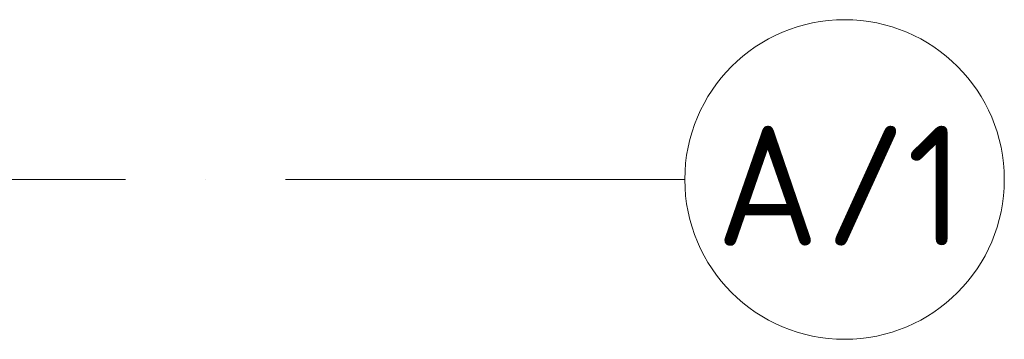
# Model space of a CAD drawing. Header units: millimetres. Extents: x -3267 to 40126, y 29201 to 102288.
# Tile 125 of 256: x 37660 to 40126, y 32719 to 33519. Entities that reach past the tile are written whole.
import ezdxf

# ---------------------------------------------------------------- set-up
doc = ezdxf.new("R2010")
doc.units = ezdxf.units.MM
doc.linetypes.add('4_ Штрихпунктир_ 10 х 2 мм', pattern=[1400, 1000, -200, 0, -200])
doc.layers.add('S-GRID-____-IDEN', color=7, linetype='Continuous', lineweight=9)
doc.layers.add('S-GRID-____-OTLN', color=7, linetype='Continuous', lineweight=9)
doc.styles.add('GOST Common_1', font='GOST_Common.ttf', dxfattribs={"height": 300})

# ---------------------------------------------------------------- blocks, each defined once
blk = doc.blocks.new('Ось сетки - 8_0 мм-37851243-ВКК_02_К1_З_ЭОМ_кабель_')
at = {"layer": 'S-GRID-____-IDEN', "color": 253, "true_color": 0xaaaaaa}
blk.add_circle((0, 0), 4, dxfattribs=at)

msp = doc.modelspace()

# ---------------------------------------------------------------- linework, layer by layer
at = {"layer": 'S-GRID-____-OTLN', "color": 253, "linetype": '4_ Штрихпунктир_ 10 х 2 мм', "true_color": 0xaaaaaa}
msp.add_line((39325.6, 33118.7), (-2467.3, 33118.7), dxfattribs=at)

# ---------------------------------------------------------------- block references
at = {"layer": 'S-GRID-____-IDEN', "color": 253, "true_color": 0xaaaaaa, "xscale": 99.99999999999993, "yscale": 99.99999999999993, "zscale": 99.99999999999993, "rotation": 89.99999999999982}
msp.add_blockref('Ось сетки - 8_0 мм-37851243-ВКК_02_К1_З_ЭОМ_кабель_', (39725.6, 33118.7), dxfattribs=at)

# ---------------------------------------------------------------- texts
at = {"layer": 'S-GRID-____-IDEN', "color": 253, "true_color": 0xaaaaaa, "char_height": 300, "attachment_point": 1, "style": 'GOST Common_1'}
for s, insert, width in [('/1', (39675.4, 33253.3), 448.945), ('\\fGOST Common|b0|i0|c204|p34|;А', (39404.2, 33253.3), 328.692)]:
    msp.add_mtext(s, dxfattribs=dict(at, insert=insert, width=width))

doc.saveas('drawing.dxf')
